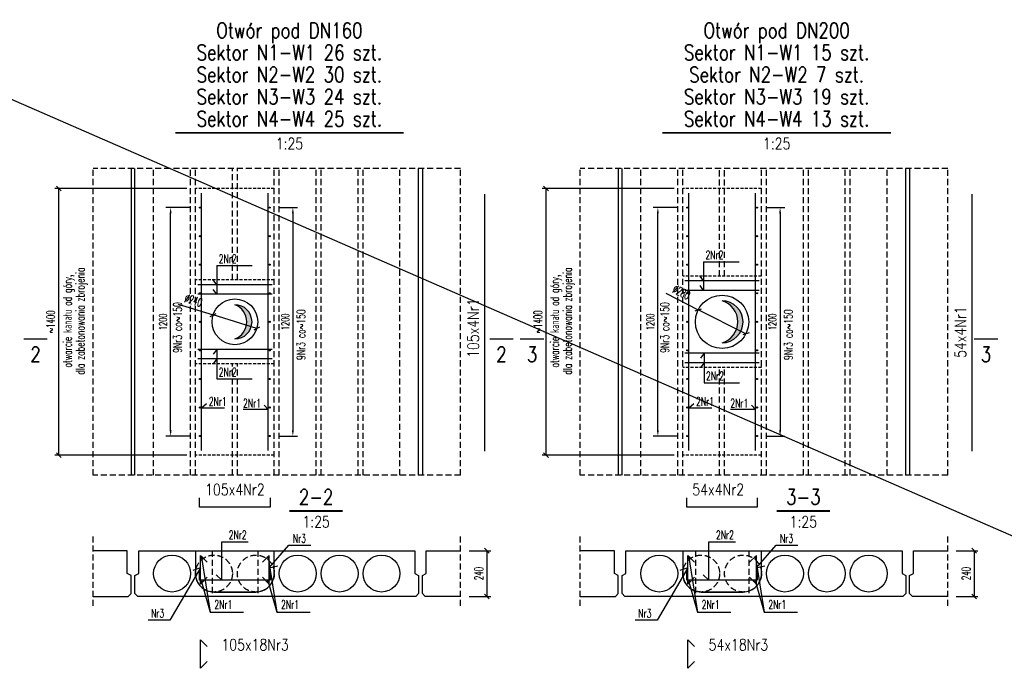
# Model space of a CAD drawing. Header units: millimetres. Extents: x 42034 to 81515, y -12159 to 10238.
# Tile 3 of 14: x 44707 to 49878, y -8017 to -4610. Entities that reach past the tile are written whole.
import ezdxf
from ezdxf.enums import TextEntityAlignment as Align

# ---------------------------------------------------------------- set-up
doc = ezdxf.new("R2010")
doc.units = ezdxf.units.MM
doc.header["$LTSCALE"] = 2.5
doc.linetypes.add('DASHED', pattern=[19.05, 12.7, -6.35])
doc.linetypes.add('DASHED2', pattern=[9.525, 6.35, -3.175])
for name, color, linetype in [('Gruba', 6, 'Continuous'), ('Niewidoczne', 181, 'DASHED'), ('Odnosnik_zbrojenie', 25, 'Continuous'), ('Opis_zbrojenie', 7, 'Continuous'), ('Otwory_projektowane', 3, 'Continuous'), ('Przekroj', 2, 'Continuous'), ('Przerywana', 5, 'DASHED'), ('Stal_przekroj', 1, 'Continuous'), ('Strzemiona', 4, 'Continuous'), ('Tekst', 31, 'Continuous'), ('Widok', 8, 'Continuous'), ('Wyburzenia', 115, 'DASHED2'), ('Wymiary', 86, 'Continuous'), ('Zbrojenie', 1, 'Continuous')]:
    doc.layers.add(name, color=color, linetype=linetype)
doc.styles.add('Romans', font='romans.shx', dxfattribs={"width": 0.6})
doc.styles.get("Standard").update_dxf_attribs({"font": 'romans.shx', "width": 0.65})
doc.styles.add('style1', font='romand.shx', dxfattribs={"width": 0.8})
doc.dimstyles.new('Skala_25', dxfattribs={"dimscale": 10, "dimtxt": 4.5, "dimasz": 2.5, "dimexe": 2, "dimexo": 4.5, "dimgap": 2, "dimtad": 1, "dimdec": 0, "dimdsep": 46, "dimtxsty": 'Romans', "dimblk": 'OBLIQUE', "dimcen": 0.09, "dimclrt": 31, "dimadec": 0, "dimazin": 0, "dimtfac": 1, "dimtdec": 0, "dimtix": 1, "dimtmove": 2, "dimatfit": 3, "dimldrblk": 'DOT', "dimfxl": 1, "dimtolj": 1, "dimtzin": 0, "dimarcsym": 0})
doc.dimstyles.new('Strzemiona_25', dxfattribs={"dimscale": 10, "dimtxt": 4, "dimasz": 3, "dimexe": 2.5, "dimexo": 5, "dimgap": 2, "dimtad": 1, "dimdec": 0, "dimrnd": 5, "dimzin": 9, "dimdsep": 46, "dimtxsty": 'Romans', "dimcen": 20, "dimclrt": 31, "dimadec": 1, "dimazin": 2, "dimtfac": 1, "dimtdec": 0, "dimtix": 1, "dimtmove": 2, "dimatfit": 2, "dimfxl": 1, "dimtolj": 1, "dimtzin": 0, "dimarcsym": 0})

# ---------------------------------------------------------------- blocks, each defined once
blk = doc.blocks.new('_Oblique')
at = {"color": 0, "linetype": 'ByBlock', "lineweight": -2}
blk.add_line((-0.5, -0.5), (0.5, 0.5), dxfattribs=at)
blk = doc.blocks.new('*D47')
at = {"layer": 'Defpoints', "color": 0, "transparency": 16777216}
for p in [(44912.5, -5496.8), (45630.3, -5496.8), (45630.3, -6896.8)]:
    blk.add_point(p, dxfattribs=at)
at = {"layer": 'Wymiary', "color": 0, "lineweight": -2, "transparency": 16777216}
for p, q in [((45585.3, -5496.8), (44892.5, -5496.8)), ((44912.5, -6896.8), (44912.5, -5496.8)), ((45585.3, -6896.8), (44892.5, -6896.8))]:
    blk.add_line(p, q, dxfattribs=at)
at = {"layer": 'Wymiary', "color": 0, "lineweight": -2, "transparency": 16777216, "xscale": 25, "yscale": 25, "zscale": 25}
for p, rotation in [((44912.5, -5496.8), 90), ((44912.5, -6896.8), 270)]:
    blk.add_blockref('_Oblique', p, dxfattribs=dict(at, rotation=rotation))
at = {"layer": 'Wymiary', "color": 31, "transparency": 16777216, "insert": (44870, -6196.8), "char_height": 45, "attachment_point": 5, "rotation": 90, "style": 'Romans'}
blk.add_mtext('\\A1;~1400', dxfattribs=at)
blk = doc.blocks.new('_Dot')
at = {"color": 0, "linetype": 'ByBlock', "lineweight": -2}
blk.add_line((-0.5, 0), (-1, 0), dxfattribs=at)
at = {"color": 0, "linetype": 'ByBlock', "const_width": 0.5}
blk.add_lwpolyline([(-0.25, 0, 1), (0.25, 0, 1)], format="xyb", close=True, dxfattribs=at)
blk = doc.blocks.new('*D48')
at = {"layer": 'Defpoints', "color": 0, "ltscale": 0.2, "transparency": 16777216}
for p in [(46023.3, -5596.8), (46023.3, -6796.8), (46141.8, -6796.8)]:
    blk.add_point(p, dxfattribs=at)
at = {"layer": 'Odnosnik_zbrojenie', "color": 0, "lineweight": -2, "ltscale": 0.2, "transparency": 16777216}
for p, q in [((46073.3, -5596.8), (46166.8, -5596.8)), ((46141.8, -5626.8), (46141.8, -6766.8)), ((46073.3, -6796.8), (46166.8, -6796.8))]:
    blk.add_line(p, q, dxfattribs=at)
at = {"layer": 'Odnosnik_zbrojenie', "color": 0, "ltscale": 0.2, "transparency": 16777216}
for points in [[(46136.8, -5626.8), (46146.8, -5626.8), (46141.8, -5596.8)], [(46136.8, -6766.8), (46146.8, -6766.8), (46141.8, -6796.8)]]:
    blk.add_solid(points, dxfattribs=at)
at = {"layer": 'Odnosnik_zbrojenie', "color": 31, "ltscale": 0.2, "transparency": 16777216, "insert": (46101.8, -6196.8), "char_height": 40, "attachment_point": 5, "rotation": 90, "style": 'Romans'}
blk.add_mtext('\\A1;1200', dxfattribs=at)
blk = doc.blocks.new('*D49')
at = {"layer": 'Defpoints', "color": 0, "ltscale": 0.2, "transparency": 16777216}
for p in [(45500, -5596.8), (45651.3, -5596.8), (45651.3, -6796.8)]:
    blk.add_point(p, dxfattribs=at)
at = {"layer": 'Odnosnik_zbrojenie', "color": 0, "lineweight": -2, "ltscale": 0.2, "transparency": 16777216}
for p, q in [((45601.3, -5596.8), (45475, -5596.8)), ((45500, -6766.8), (45500, -5626.8)), ((45601.3, -6796.8), (45475, -6796.8))]:
    blk.add_line(p, q, dxfattribs=at)
at = {"layer": 'Odnosnik_zbrojenie', "color": 0, "ltscale": 0.2, "transparency": 16777216}
for points in [[(45495, -5626.8), (45505, -5626.8), (45500, -5596.8)], [(45495, -6766.8), (45505, -6766.8), (45500, -6796.8)]]:
    blk.add_solid(points, dxfattribs=at)
at = {"layer": 'Odnosnik_zbrojenie', "color": 31, "ltscale": 0.2, "transparency": 16777216, "insert": (45460, -6196.8), "char_height": 40, "attachment_point": 5, "rotation": 90, "style": 'Romans'}
blk.add_mtext('\\A1;1200', dxfattribs=at)
blk = doc.blocks.new('*D50')
at = {"layer": 'Defpoints', "color": 0, "transparency": 16777216}
for p in [(47022.3, -7398.9), (47022.3, -7638.9), (47161, -7638.9)]:
    blk.add_point(p, dxfattribs=at)
at = {"layer": 'Wymiary', "color": 0, "lineweight": -2, "transparency": 16777216}
for p, q in [((47067.3, -7398.9), (47181, -7398.9)), ((47161, -7398.9), (47161, -7638.9)), ((47067.3, -7638.9), (47181, -7638.9))]:
    blk.add_line(p, q, dxfattribs=at)
at = {"layer": 'Wymiary', "color": 0, "lineweight": -2, "transparency": 16777216, "xscale": 25, "yscale": 25, "zscale": 25}
for p, rotation in [((47161, -7398.9), 90), ((47161, -7638.9), 270)]:
    blk.add_blockref('_Oblique', p, dxfattribs=dict(at, rotation=rotation))
at = {"layer": 'Wymiary', "color": 31, "transparency": 16777216, "insert": (47118.5, -7518.9), "char_height": 45, "attachment_point": 5, "rotation": 90, "style": 'Romans'}
blk.add_mtext('\\A1;240', dxfattribs=at)
blk = doc.blocks.new('*D51')
at = {"layer": 'Defpoints', "color": 0, "ltscale": 0.2, "transparency": 16777216}
for p in [(45722.8, -6160.8), (45951.8, -6232.7)]:
    blk.add_point(p, dxfattribs=at)
at = {"layer": 'Wymiary', "color": 0, "lineweight": -2, "ltscale": 0.2, "transparency": 16777216}
for p in [(45539.9, -6103.5), (45951.8, -6232.7)]:
    blk.add_line(p, (45722.8, -6160.8), dxfattribs=at)
at = {"layer": 'Wymiary', "color": 0, "lineweight": -2, "ltscale": 0.2, "transparency": 16777216, "xscale": 25, "yscale": 25, "zscale": 25}
for p, rotation in [((45722.8, -6160.8), 342.5749067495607), ((45951.8, -6232.7), 162.5749067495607)]:
    blk.add_blockref('_Oblique', p, dxfattribs=dict(at, rotation=rotation))
at = {"layer": 'Wymiary', "color": 31, "ltscale": 0.2, "transparency": 16777216, "insert": (45620.2, -6084.1), "char_height": 45, "attachment_point": 5, "rotation": 342.5749, "style": 'Romans'}
blk.add_mtext('\\A1;∅240', dxfattribs=at)
blk = doc.blocks.new('*D62')
at = {"layer": 'Defpoints', "color": 0, "transparency": 16777216}
for p in [(47471.2, -5496.8), (48188.9, -5496.8), (48188.9, -6896.8)]:
    blk.add_point(p, dxfattribs=at)
at = {"layer": 'Wymiary', "color": 0, "lineweight": -2, "transparency": 16777216}
for p, q in [((48143.9, -5496.8), (47451.2, -5496.8)), ((47471.2, -6896.8), (47471.2, -5496.8)), ((48143.9, -6896.8), (47451.2, -6896.8))]:
    blk.add_line(p, q, dxfattribs=at)
at = {"layer": 'Wymiary', "color": 0, "lineweight": -2, "transparency": 16777216, "xscale": 25, "yscale": 25, "zscale": 25}
for p, rotation in [((47471.2, -5496.8), 90), ((47471.2, -6896.8), 270)]:
    blk.add_blockref('_Oblique', p, dxfattribs=dict(at, rotation=rotation))
at = {"layer": 'Wymiary', "color": 31, "transparency": 16777216, "insert": (47428.7, -6196.8), "char_height": 45, "attachment_point": 5, "rotation": 90, "style": 'Romans'}
blk.add_mtext('\\A1;~1400', dxfattribs=at)
blk = doc.blocks.new('*D63')
at = {"layer": 'Defpoints', "color": 0, "ltscale": 0.2, "transparency": 16777216}
for p in [(48581.9, -5596.8), (48581.9, -6796.8), (48700.4, -6796.8)]:
    blk.add_point(p, dxfattribs=at)
at = {"layer": 'Odnosnik_zbrojenie', "color": 0, "lineweight": -2, "ltscale": 0.2, "transparency": 16777216}
for p, q in [((48631.9, -5596.8), (48725.4, -5596.8)), ((48700.4, -5626.8), (48700.4, -6766.8)), ((48631.9, -6796.8), (48725.4, -6796.8))]:
    blk.add_line(p, q, dxfattribs=at)
at = {"layer": 'Odnosnik_zbrojenie', "color": 0, "ltscale": 0.2, "transparency": 16777216}
for points in [[(48695.4, -5626.8), (48705.4, -5626.8), (48700.4, -5596.8)], [(48695.4, -6766.8), (48705.4, -6766.8), (48700.4, -6796.8)]]:
    blk.add_solid(points, dxfattribs=at)
at = {"layer": 'Odnosnik_zbrojenie', "color": 31, "ltscale": 0.2, "transparency": 16777216, "insert": (48660.4, -6196.8), "char_height": 40, "attachment_point": 5, "rotation": 90, "style": 'Romans'}
blk.add_mtext('\\A1;1200', dxfattribs=at)
blk = doc.blocks.new('*D59')
at = {"layer": 'Defpoints', "color": 0, "ltscale": 0.2, "transparency": 16777216}
for p in [(48058.6, -5596.8), (48209.9, -5596.8), (48209.9, -6796.8)]:
    blk.add_point(p, dxfattribs=at)
at = {"layer": 'Odnosnik_zbrojenie', "color": 0, "lineweight": -2, "ltscale": 0.2, "transparency": 16777216}
for p, q in [((48159.9, -5596.8), (48033.6, -5596.8)), ((48058.6, -6766.8), (48058.6, -5626.8)), ((48159.9, -6796.8), (48033.6, -6796.8))]:
    blk.add_line(p, q, dxfattribs=at)
at = {"layer": 'Odnosnik_zbrojenie', "color": 0, "ltscale": 0.2, "transparency": 16777216}
for points in [[(48053.6, -5626.8), (48063.6, -5626.8), (48058.6, -5596.8)], [(48053.6, -6766.8), (48063.6, -6766.8), (48058.6, -6796.8)]]:
    blk.add_solid(points, dxfattribs=at)
at = {"layer": 'Odnosnik_zbrojenie', "color": 31, "ltscale": 0.2, "transparency": 16777216, "insert": (48018.6, -6196.8), "char_height": 40, "attachment_point": 5, "rotation": 90, "style": 'Romans'}
blk.add_mtext('\\A1;1200', dxfattribs=at)
blk = doc.blocks.new('*D60')
at = {"layer": 'Defpoints', "color": 0, "transparency": 16777216}
for p in [(49580.9, -7398.9), (49580.9, -7638.9), (49719.6, -7638.9)]:
    blk.add_point(p, dxfattribs=at)
at = {"layer": 'Wymiary', "color": 0, "lineweight": -2, "transparency": 16777216}
for p, q in [((49625.9, -7398.9), (49739.6, -7398.9)), ((49719.6, -7398.9), (49719.6, -7638.9)), ((49625.9, -7638.9), (49739.6, -7638.9))]:
    blk.add_line(p, q, dxfattribs=at)
at = {"layer": 'Wymiary', "color": 0, "lineweight": -2, "transparency": 16777216, "xscale": 25, "yscale": 25, "zscale": 25}
for p, rotation in [((49719.6, -7398.9), 90), ((49719.6, -7638.9), 270)]:
    blk.add_blockref('_Oblique', p, dxfattribs=dict(at, rotation=rotation))
at = {"layer": 'Wymiary', "color": 31, "transparency": 16777216, "insert": (49677.1, -7518.9), "char_height": 45, "attachment_point": 5, "rotation": 90, "style": 'Romans'}
blk.add_mtext('\\A1;240', dxfattribs=at)
blk = doc.blocks.new('*D61')
at = {"layer": 'Defpoints', "color": 0, "ltscale": 0.2, "transparency": 16777216}
for p in [(48271, -6133.5), (48520.8, -6260.1)]:
    blk.add_point(p, dxfattribs=at)
at = {"layer": 'Wymiary', "color": 0, "lineweight": -2, "ltscale": 0.2, "transparency": 16777216}
for p in [(48100.1, -6046.9), (48520.8, -6260.1)]:
    blk.add_line(p, (48271, -6133.5), dxfattribs=at)
at = {"layer": 'Wymiary', "color": 0, "lineweight": -2, "ltscale": 0.2, "transparency": 16777216, "xscale": 25, "yscale": 25, "zscale": 25}
for p, rotation in [((48271, -6133.5), 333.1266755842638), ((48520.8, -6260.1), 153.1266755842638)]:
    blk.add_blockref('_Oblique', p, dxfattribs=dict(at, rotation=rotation))
at = {"layer": 'Wymiary', "color": 31, "ltscale": 0.2, "transparency": 16777216, "insert": (48182.5, -6041), "char_height": 45, "attachment_point": 5, "rotation": 333.1267, "style": 'Romans'}
blk.add_mtext('\\A1;∅280', dxfattribs=at)

msp = doc.modelspace()

# ---------------------------------------------------------------- hatches: boundary and pattern name
at = {"layer": 'Otwory_projektowane', "lineweight": 25}
h = msp.add_hatch(color=256, dxfattribs=at)
h.dxf.hatch_style = 1
h.paths.add_polyline_path([(48395.9, -6306.8, 1), (48395.9, -6086.8, -0.750275)])
h = msp.add_hatch(color=256, dxfattribs=at)
h.dxf.hatch_style = 1
h.paths.add_polyline_path([(45837.3, -6106.8, -0.694938), (45837.3, -6286.8, 1)])
at = {"layer": 'Strzemiona', "ltscale": 0.2}
h = msp.add_hatch(color=256, dxfattribs=at)
h.dxf.hatch_style = 1
h.paths.add_polyline_path([(45657.3, -5596.8, 1), (45651.3, -5596.8, 1)])
h = msp.add_hatch(color=256, dxfattribs=at)
h.dxf.hatch_style = 1
h.paths.add_polyline_path([(46023.3, -5596.8, 1), (46017.3, -5596.8, 1)])
h = msp.add_hatch(color=256, dxfattribs=at)
h.dxf.hatch_style = 1
h.paths.add_polyline_path([(48215.9, -5596.8, 1), (48209.9, -5596.8, 1)])
h = msp.add_hatch(color=256, dxfattribs=at)
h.dxf.hatch_style = 1
h.paths.add_polyline_path([(48581.9, -5596.8, 1), (48575.9, -5596.8, 1)])
h = msp.add_hatch(color=256, dxfattribs=at)
h.dxf.hatch_style = 1
h.paths.add_polyline_path([(45657.3, -5746.8, 1), (45651.3, -5746.8, 1)])
h = msp.add_hatch(color=256, dxfattribs=at)
h.dxf.hatch_style = 1
h.paths.add_polyline_path([(46023.3, -5746.8, 1), (46017.3, -5746.8, 1)])
h = msp.add_hatch(color=256, dxfattribs=at)
h.dxf.hatch_style = 1
h.paths.add_polyline_path([(48215.9, -5746.8, 1), (48209.9, -5746.8, 1)])
h = msp.add_hatch(color=256, dxfattribs=at)
h.dxf.hatch_style = 1
h.paths.add_polyline_path([(48581.9, -5746.8, 1), (48575.9, -5746.8, 1)])
h = msp.add_hatch(color=256, dxfattribs=at)
h.dxf.hatch_style = 1
h.paths.add_polyline_path([(45657.3, -5896.8, 1), (45651.3, -5896.8, 1)])
h = msp.add_hatch(color=256, dxfattribs=at)
h.dxf.hatch_style = 1
h.paths.add_polyline_path([(46023.3, -5896.8, 1), (46017.3, -5896.8, 1)])
h = msp.add_hatch(color=256, dxfattribs=at)
h.dxf.hatch_style = 1
h.paths.add_polyline_path([(48215.9, -5896.8, 1), (48209.9, -5896.8, 1)])
h = msp.add_hatch(color=256, dxfattribs=at)
h.dxf.hatch_style = 1
h.paths.add_polyline_path([(48581.9, -5896.8, 1), (48575.9, -5896.8, 1)])
h = msp.add_hatch(color=256, dxfattribs=at)
h.dxf.hatch_style = 1
h.paths.add_polyline_path([(45657.3, -6046.8, 1), (45651.3, -6046.8, 1)])
h = msp.add_hatch(color=256, dxfattribs=at)
h.dxf.hatch_style = 1
h.paths.add_polyline_path([(46023.3, -6046.8, 1), (46017.3, -6046.8, 1)])
h = msp.add_hatch(color=256, dxfattribs=at)
h.dxf.hatch_style = 1
h.paths.add_polyline_path([(48215.9, -6046.8, 1), (48209.9, -6046.8, 1)])
h = msp.add_hatch(color=256, dxfattribs=at)
h.dxf.hatch_style = 1
h.paths.add_polyline_path([(48581.9, -6046.8, 1), (48575.9, -6046.8, 1)])
h = msp.add_hatch(color=256, dxfattribs=at)
h.dxf.hatch_style = 1
h.paths.add_polyline_path([(45657.3, -6196.8, 1), (45651.3, -6196.8, 1)])
h = msp.add_hatch(color=256, dxfattribs=at)
h.dxf.hatch_style = 1
h.paths.add_polyline_path([(46023.3, -6196.8, 1), (46017.3, -6196.8, 1)])
h = msp.add_hatch(color=256, dxfattribs=at)
h.dxf.hatch_style = 1
h.paths.add_polyline_path([(48215.9, -6196.8, 1), (48209.9, -6196.8, 1)])
h = msp.add_hatch(color=256, dxfattribs=at)
h.dxf.hatch_style = 1
h.paths.add_polyline_path([(48581.9, -6196.8, 1), (48575.9, -6196.8, 1)])
h = msp.add_hatch(color=256, dxfattribs=at)
h.dxf.hatch_style = 1
h.paths.add_polyline_path([(45657.3, -6346.8, 1), (45651.3, -6346.8, 1)])
h = msp.add_hatch(color=256, dxfattribs=at)
h.dxf.hatch_style = 1
h.paths.add_polyline_path([(46023.3, -6346.8, 1), (46017.3, -6346.8, 1)])
h = msp.add_hatch(color=256, dxfattribs=at)
h.dxf.hatch_style = 1
h.paths.add_polyline_path([(48215.9, -6346.8, 1), (48209.9, -6346.8, 1)])
h = msp.add_hatch(color=256, dxfattribs=at)
h.dxf.hatch_style = 1
h.paths.add_polyline_path([(48581.9, -6346.8, 1), (48575.9, -6346.8, 1)])
h = msp.add_hatch(color=256, dxfattribs=at)
h.dxf.hatch_style = 1
h.paths.add_polyline_path([(45657.3, -6496.8, 1), (45651.3, -6496.8, 1)])
h = msp.add_hatch(color=256, dxfattribs=at)
h.dxf.hatch_style = 1
h.paths.add_polyline_path([(46023.3, -6496.8, 1), (46017.3, -6496.8, 1)])
h = msp.add_hatch(color=256, dxfattribs=at)
h.dxf.hatch_style = 1
h.paths.add_polyline_path([(48215.9, -6496.8, 1), (48209.9, -6496.8, 1)])
h = msp.add_hatch(color=256, dxfattribs=at)
h.dxf.hatch_style = 1
h.paths.add_polyline_path([(48581.9, -6496.8, 1), (48575.9, -6496.8, 1)])
h = msp.add_hatch(color=256, dxfattribs=at)
h.dxf.hatch_style = 1
h.paths.add_polyline_path([(45657.3, -6646.8, 1), (45651.3, -6646.8, 1)])
h = msp.add_hatch(color=256, dxfattribs=at)
h.dxf.hatch_style = 1
h.paths.add_polyline_path([(46023.3, -6646.8, 1), (46017.3, -6646.8, 1)])
h = msp.add_hatch(color=256, dxfattribs=at)
h.dxf.hatch_style = 1
h.paths.add_polyline_path([(48215.9, -6646.8, 1), (48209.9, -6646.8, 1)])
h = msp.add_hatch(color=256, dxfattribs=at)
h.dxf.hatch_style = 1
h.paths.add_polyline_path([(48581.9, -6646.8, 1), (48575.9, -6646.8, 1)])
h = msp.add_hatch(color=256, dxfattribs=at)
h.dxf.hatch_style = 1
h.paths.add_polyline_path([(45657.3, -6796.8, 1), (45651.3, -6796.8, 1)])
h = msp.add_hatch(color=256, dxfattribs=at)
h.dxf.hatch_style = 1
h.paths.add_polyline_path([(46023.3, -6796.8, 1), (46017.3, -6796.8, 1)])
h = msp.add_hatch(color=256, dxfattribs=at)
h.dxf.hatch_style = 1
h.paths.add_polyline_path([(48215.9, -6796.8, 1), (48209.9, -6796.8, 1)])
h = msp.add_hatch(color=256, dxfattribs=at)
h.dxf.hatch_style = 1
h.paths.add_polyline_path([(48581.9, -6796.8, 1), (48575.9, -6796.8, 1)])
at = {"layer": 'Zbrojenie'}
h = msp.add_hatch(color=256, dxfattribs=at)
h.dxf.hatch_style = 1
h.paths.add_polyline_path([(45667.3, -7434.9, 1), (45657.3, -7434.9, 1)])
h = msp.add_hatch(color=256, dxfattribs=at)
h.dxf.hatch_style = 1
h.paths.add_polyline_path([(46007.3, -7434.9, -1), (46017.3, -7434.9, -1)])
h = msp.add_hatch(color=256, dxfattribs=at)
h.dxf.hatch_style = 1
h.paths.add_polyline_path([(48225.9, -7434.9, 1), (48215.9, -7434.9, 1)])
h = msp.add_hatch(color=256, dxfattribs=at)
h.dxf.hatch_style = 1
h.paths.add_polyline_path([(48565.9, -7434.9, -1), (48575.9, -7434.9, -1)])
h = msp.add_hatch(color=256, dxfattribs=at)
h.dxf.hatch_style = 1
h.paths.add_polyline_path([(45667.3, -7562.9, 1), (45657.3, -7562.9, 1)])
h = msp.add_hatch(color=256, dxfattribs=at)
h.dxf.hatch_style = 1
h.paths.add_polyline_path([(46007.3, -7562.9, -1), (46017.3, -7562.9, -1)])
h = msp.add_hatch(color=256, dxfattribs=at)
h.dxf.hatch_style = 1
h.paths.add_polyline_path([(48225.9, -7562.9, 1), (48215.9, -7562.9, 1)])
h = msp.add_hatch(color=256, dxfattribs=at)
h.dxf.hatch_style = 1
h.paths.add_polyline_path([(48565.9, -7562.9, -1), (48575.9, -7562.9, -1)])

# ---------------------------------------------------------------- linework, layer by layer
at = {"layer": 'Gruba'}
for points, const_width in [([(45523.8, -5204.1), (46723.8, -5204.1)], 10), ([(48082.4, -5204.1), (49282.4, -5204.1)], 10), ([(44728.2, -6287.4), (44853.2, -6287.4)], 7.5), ([(47174.7, -6287.4), (47299.7, -6287.4)], 7.5), ([(47335.4, -6287.4), (47460.4, -6287.4)], 7.5), ([(49719.2, -6287.4), (49844.2, -6287.4)], 7.5), ([(46124, -7190.2), (46404, -7190.2)], 10), ([(48682.6, -7190.2), (48962.6, -7190.2)], 10)]:
    msp.add_lwpolyline(points, dxfattribs=dict(at, const_width=const_width))
at = {"layer": 'Niewidoczne'}
for p, q in [((45410.3, -7002.3), (45410.3, -5391.2)), ((45604.3, -7002.3), (45604.3, -5391.2)), ((45630.3, -7002.3), (45630.3, -5391.2)), ((45824.3, -5976.8), (45824.3, -5391.2)), ((45850.3, -5976.8), (45850.3, -5391.2)), ((46044.3, -7002.3), (46044.3, -5391.2)), ((46070.3, -7002.3), (46070.3, -5391.2)), ((46264.3, -7002.3), (46264.3, -5391.2)), ((46290.3, -7002.3), (46290.3, -5391.2)), ((46484.3, -7002.3), (46484.3, -5391.2)), ((46510.3, -7002.3), (46510.3, -5391.2)), ((46704.3, -7002.3), (46704.3, -5391.2)), ((47968.9, -7002.3), (47968.9, -5391.2)), ((48162.9, -7002.3), (48162.9, -5391.2)), ((48188.9, -7002.3), (48188.9, -5391.2)), ((48382.9, -5956.8), (48382.9, -5391.2)), ((48408.9, -5956.8), (48408.9, -5391.2)), ((48602.9, -7002.3), (48602.9, -5391.2)), ((48628.9, -7002.3), (48628.9, -5391.2)), ((48822.9, -7002.3), (48822.9, -5391.2)), ((48848.9, -7002.3), (48848.9, -5391.2)), ((49042.9, -7002.3), (49042.9, -5391.2)), ((49068.9, -7002.3), (49068.9, -5391.2)), ((49262.9, -7002.3), (49262.9, -5391.2)), ((45824.3, -7002.3), (45824.3, -6416.8)), ((45850.3, -7002.3), (45850.3, -6416.8)), ((48382.9, -7002.3), (48382.9, -6436.8)), ((48408.9, -7002.3), (48408.9, -6436.8)), ((45717.3, -7398.9), (45717.3, -7638.9)), ((45957.3, -7398.9), (45957.3, -7638.9)), ((48255.9, -7398.9), (48255.9, -7638.9)), ((48535.9, -7398.9), (48535.9, -7638.9))]:
    msp.add_line(p, q, dxfattribs=at)
for centre in [(45727.3, -7518.9), (45947.3, -7518.9), (48285.9, -7518.9), (48505.9, -7518.9)]:
    msp.add_circle(centre, 97, dxfattribs=at)
at = {"layer": 'Odnosnik_zbrojenie', "ltscale": 0.2}
for p, q in [((48299, -5881.2), (48484.7, -5881.2)), ((48299, -5881.2), (48299, -6031.8)), ((45742.7, -5901.2), (45928.4, -5901.2)), ((45742.7, -5901.2), (45742.7, -6051.8)), ((45742.7, -6001.8), (45723.8, -5976.7)), ((48299, -5981.8), (48280.1, -5956.7)), ((45742.7, -6051.8), (45723.8, -6026.7)), ((48299, -6031.8), (48280.1, -6006.7)), ((45742.7, -6341.8), (45723.8, -6366.9)), ((45742.7, -6341.8), (45742.7, -6496.4)), ((45742.7, -6391.8), (45723.8, -6416.9)), ((48301.3, -6361.8), (48282.4, -6386.9)), ((48301.3, -6361.8), (48301.3, -6516.4)), ((48301.3, -6411.8), (48282.4, -6436.9)), ((45742.7, -6496.4), (45928.4, -6496.4)), ((48301.3, -6516.4), (48487, -6516.4)), ((45662.3, -6648), (45689.1, -6626.4)), ((45662.3, -6648), (45783.6, -6648)), ((46012.3, -6658.1), (45880.8, -6658.1)), ((46012.3, -6658.1), (45991.2, -6634.3)), ((48220.9, -6648), (48247.7, -6626.4)), ((48220.9, -6648), (48342.3, -6648)), ((48570.9, -6658.1), (48439.4, -6658.1)), ((48570.9, -6658.1), (48549.8, -6634.3))]:
    msp.add_line(p, q, dxfattribs=at)
at = {"layer": 'Odnosnik_zbrojenie'}
for p, q in [((45768, -7553.8), (45768, -7351.5)), ((45768, -7351.5), (45907.3, -7351.5)), ((46017.3, -7488.1), (46120.8, -7369.9)), ((46120.8, -7369.9), (46235.4, -7369.9)), ((48326.7, -7553.8), (48326.7, -7351.5)), ((48326.7, -7351.5), (48465.9, -7351.5)), ((48575.9, -7488.1), (48679.5, -7369.9)), ((48679.5, -7369.9), (48794, -7369.9)), ((45662.3, -7434.9), (45708.2, -7721.4)), ((46012.3, -7434.9), (46058.2, -7721.4)), ((48220.9, -7434.9), (48266.9, -7721.4)), ((48570.9, -7434.9), (48616.9, -7721.4)), ((45657.3, -7488.1), (45495.9, -7763.2)), ((45657.3, -7488.1), (45616, -7503.1)), ((46017.3, -7488.1), (46062.6, -7478.1)), ((48215.9, -7488.1), (48054.5, -7763.2)), ((48215.9, -7488.1), (48174.6, -7503.1)), ((48575.9, -7488.1), (48621.2, -7478.1)), ((45768, -7553.8), (45738.3, -7524.9)), ((48326.7, -7553.8), (48296.9, -7524.9)), ((45662.3, -7562.9), (45708.2, -7721.4)), ((46012.3, -7562.9), (46058.2, -7721.4)), ((48220.9, -7562.9), (48266.9, -7721.4)), ((48570.9, -7562.9), (48616.9, -7721.4)), ((45708.2, -7721.4), (45882.5, -7721.4)), ((46058.2, -7721.4), (46232.5, -7721.4)), ((48266.9, -7721.4), (48441.1, -7721.4)), ((48616.9, -7721.4), (48791.1, -7721.4)), ((45495.9, -7763.2), (45381.3, -7763.2)), ((48054.5, -7763.2), (47940, -7763.2))]:
    msp.add_line(p, q, dxfattribs=at)
at = {"layer": 'Otwory_projektowane', "lineweight": 25}
for centre, radius in [((45837.3, -6196.8), 120), ((48395.9, -6196.8), 140)]:
    msp.add_circle(centre, radius, dxfattribs=at)
for centre, radius, start, end in [((48395.9, -6196.8), 110, 270, 90), ((48363.9, -6196.8), 114.6, 286.24, 73.76), ((45837.3, -6196.8), 90, 270, 90), ((45803.8, -6196.8), 96, 290.4062, 69.5938)]:
    msp.add_arc(centre, radius, start, end, dxfattribs=at)
at = {"layer": 'Przekroj'}
for points in [[(45272.3, -7398.9), (45092.3, -7398.9)], [(45092.3, -7638.9), (45277.3, -7638.9), (45292.3, -7623.9), (45292.3, -7528.9), (45272.3, -7518.9), (45272.3, -7398.9)], [(45332.3, -7398.9), (46782.3, -7398.9), (46782.3, -7518.9), (46802.3, -7528.9), (46802.3, -7623.9), (46787.3, -7638.9), (45327.3, -7638.9), (45312.3, -7623.9), (45312.3, -7528.9), (45332.3, -7518.9), (45332.3, -7398.9)], [(47022.3, -7638.9), (46837.3, -7638.9), (46822.3, -7623.9), (46822.3, -7528.9), (46842.3, -7518.9), (46842.3, -7398.9)], [(46842.3, -7398.9), (47022.3, -7398.9)], [(47830.9, -7398.9), (47650.9, -7398.9)], [(47650.9, -7638.9), (47835.9, -7638.9), (47850.9, -7623.9), (47850.9, -7528.9), (47830.9, -7518.9), (47830.9, -7398.9)], [(47890.9, -7398.9), (49340.9, -7398.9), (49340.9, -7518.9), (49360.9, -7528.9), (49360.9, -7623.9), (49345.9, -7638.9), (47885.9, -7638.9), (47870.9, -7623.9), (47870.9, -7528.9), (47890.9, -7518.9), (47890.9, -7398.9)], [(49580.9, -7638.9), (49395.9, -7638.9), (49380.9, -7623.9), (49380.9, -7528.9), (49400.9, -7518.9), (49400.9, -7398.9)], [(49400.9, -7398.9), (49580.9, -7398.9)]]:
    msp.add_lwpolyline(points, dxfattribs=at)
at = {"layer": 'Przekroj', "ltscale": 0.2}
for points in [[(45630.3, -7398.9), (45630.3, -7518.9, 0.414214), (45727.3, -7615.9), (45947.3, -7615.9, 0.414214), (46044.3, -7518.9), (46044.3, -7398.9)], [(48188.9, -7398.9), (48188.9, -7518.9, 0.414214), (48285.9, -7615.9), (48505.9, -7615.9, 0.414214), (48602.9, -7518.9), (48602.9, -7398.9)]]:
    msp.add_lwpolyline(points, format="xyb", dxfattribs=at)
at = {"layer": 'Przekroj'}
for centre in [(45507.3, -7518.9), (46167.3, -7518.9), (46387.3, -7518.9), (46607.3, -7518.9), (48065.9, -7518.9), (48725.9, -7518.9), (48945.9, -7518.9), (49165.9, -7518.9)]:
    msp.add_circle(centre, 97, dxfattribs=at)
at = {"layer": 'Przerywana'}
for p, q in [((45092.3, -7002.3), (45092.3, -5391.2)), ((47022.3, -5391.2), (45092.3, -5391.2)), ((47022.3, -7002.3), (47022.3, -5391.2)), ((47650.9, -7002.3), (47650.9, -5391.2)), ((49580.9, -5391.2), (47650.9, -5391.2)), ((49580.9, -7002.3), (49580.9, -5391.2)), ((47022.3, -7002.3), (45092.3, -7002.3)), ((49580.9, -7002.3), (47650.9, -7002.3)), ((45092.3, -7688.9), (45092.3, -7308.9)), ((47022.3, -7688.9), (47022.3, -7308.9)), ((47650.9, -7688.9), (47650.9, -7308.9)), ((49580.9, -7688.9), (49580.9, -7308.9))]:
    msp.add_line(p, q, dxfattribs=at)
at = {"layer": 'Stal_przekroj', "ltscale": 0.2}
msp.add_line((44467.7, -4942.8), (51502.1, -8012), dxfattribs=at)
at = {"layer": 'Strzemiona'}
for points in [[(45692.6, -7538.5), (45657.3, -7573.9), (45657.3, -7423.9), (45692.6, -7459.2)], [(45981.9, -7538.5), (46017.3, -7573.9), (46017.3, -7423.9), (45981.9, -7459.2)], [(48251.3, -7538.5), (48215.9, -7573.9), (48215.9, -7423.9), (48251.3, -7459.2)], [(48540.6, -7538.5), (48575.9, -7573.9), (48575.9, -7423.9), (48540.6, -7459.2)]]:
    msp.add_lwpolyline(points, dxfattribs=at)
at = {"layer": 'Strzemiona', "ltscale": 0.2}
for centre in [(45654.3, -5596.8), (46020.3, -5596.8), (48212.9, -5596.8), (48578.9, -5596.8), (45654.3, -5746.8), (46020.3, -5746.8), (48212.9, -5746.8), (48578.9, -5746.8), (45654.3, -5896.8), (46020.3, -5896.8), (48212.9, -5896.8), (48578.9, -5896.8), (45654.3, -6046.8), (46020.3, -6046.8), (48212.9, -6046.8), (48578.9, -6046.8), (45654.3, -6196.8), (46020.3, -6196.8), (48212.9, -6196.8), (48578.9, -6196.8), (45654.3, -6346.8), (46020.3, -6346.8), (48212.9, -6346.8), (48578.9, -6346.8), (45654.3, -6496.8), (46020.3, -6496.8), (48212.9, -6496.8), (48578.9, -6496.8), (45654.3, -6646.8), (46020.3, -6646.8), (48212.9, -6646.8), (48578.9, -6646.8), (45654.3, -6796.8), (46020.3, -6796.8), (48212.9, -6796.8), (48578.9, -6796.8)]:
    msp.add_circle(centre, 3, dxfattribs=at)
at = {"layer": 'Widok'}
for p, q in [((45292.3, -5391.2), (45292.3, -7002.3)), ((45312.3, -7002.3), (45312.3, -5391.2)), ((46802.3, -7002.3), (46802.3, -5391.2)), ((46822.3, -5391.2), (46822.3, -7002.3)), ((47850.9, -5391.2), (47850.9, -7002.3)), ((47870.9, -7002.3), (47870.9, -5391.2)), ((49360.9, -7002.3), (49360.9, -5391.2)), ((49380.9, -5391.2), (49380.9, -7002.3))]:
    msp.add_line(p, q, dxfattribs=at)
at = {"layer": 'Wyburzenia'}
for p, q in [((46044.3, -5496.8), (45630.3, -5496.8)), ((48602.9, -5496.8), (48188.9, -5496.8)), ((46044.3, -5976.8), (45630.3, -5976.8)), ((48602.9, -5956.8), (48188.9, -5956.8)), ((46044.3, -6416.8), (45630.3, -6416.8)), ((48602.9, -6436.8), (48188.9, -6436.8)), ((46044.3, -6896.8), (45630.3, -6896.8)), ((48602.9, -6896.8), (48188.9, -6896.8))]:
    msp.add_line(p, q, dxfattribs=at)
at = {"layer": 'Wymiary', "ltscale": 0.2}
for p, q in [((45947.3, -7615.9), (45727.3, -7615.9)), ((48505.9, -7615.9), (48285.9, -7615.9))]:
    msp.add_line(p, q, dxfattribs=at)
at = {"layer": 'Zbrojenie'}
for points in [[(45662.3, -6871.8), (45662.3, -5521.8)], [(46012.3, -6871.8), (46012.3, -5521.8)], [(47150.2, -6876.8), (47150.2, -5526.8)], [(48220.9, -6871.8), (48220.9, -5521.8)], [(48570.9, -6871.8), (48570.9, -5521.8)], [(49708.9, -6876.8), (49708.9, -5526.8)], [(48590.9, -5981.8), (48200.9, -5981.8)], [(46032.3, -6001.8), (45642.3, -6001.8)], [(48590.9, -6031.8), (48200.9, -6031.8)], [(46032.3, -6051.8), (45642.3, -6051.8)], [(46032.3, -6341.8), (45642.3, -6341.8)], [(46032.3, -6391.8), (45642.3, -6391.8)], [(48590.9, -6361.8), (48200.9, -6361.8)], [(48590.9, -6411.8), (48200.9, -6411.8)]]:
    msp.add_lwpolyline(points, dxfattribs=at)
at = {"layer": 'Zbrojenie', "ltscale": 0.2}
for points in [[(46022.3, -7120.9), (46022.3, -7170.9), (45652.3, -7170.9), (45652.3, -7120.9)], [(48580.9, -7120.9), (48580.9, -7170.9), (48210.9, -7170.9), (48210.9, -7120.9)], [(46022.3, -7503.8), (46022.3, -7553.8), (45652.3, -7553.8), (45652.3, -7503.8)], [(48580.9, -7503.8), (48580.9, -7553.8), (48210.9, -7553.8), (48210.9, -7503.8)], [(45692.6, -7981.2), (45657.3, -8016.6), (45657.3, -7866.6), (45692.6, -7901.9)], [(48251.3, -7981.2), (48215.9, -8016.6), (48215.9, -7866.6), (48251.3, -7901.9)]]:
    msp.add_lwpolyline(points, dxfattribs=at)
at = {"layer": 'Zbrojenie'}
for centre in [(45662.3, -7434.9), (46012.3, -7434.9), (48220.9, -7434.9), (48570.9, -7434.9), (45662.3, -7562.9), (46012.3, -7562.9), (48220.9, -7562.9), (48570.9, -7562.9)]:
    msp.add_circle(centre, 5, dxfattribs=at)

# ---------------------------------------------------------------- texts
at = {"layer": 'Gruba', "style": 'style1', "width": 0.8}
for s, p in [('Otwór pod DN160', (46123.8, -4730.2)), ('Otwór pod DN200', (48682.4, -4730.2)), ('Sektor N1-W1 26 szt.', (46123.8, -4846.2)), ('Sektor N1-W1 15 szt.', (48682.4, -4846.2)), ('Sektor N2-W2 30 szt.', (46123.8, -4962.2)), ('Sektor N2-W2 7 szt.', (48682.4, -4962.2)), ('Sektor N3-W3 24 szt.', (46123.8, -5078.2)), ('Sektor N3-W3 19 szt.', (48682.4, -5078.2)), ('Sektor N4-W4 25 szt.', (46123.8, -5194.5)), ('Sektor N4-W4 13 szt.', (48682.4, -5194.5)), ('2-2', (46264, -7180.5)), ('3-3', (48822.6, -7180.5))]:
    msp.add_text(s, height=80, dxfattribs=at).set_placement(p, align=Align.BOTTOM_CENTER)
for s, height, p in [('1:25', 60, (46123.8, -5230.8)), ('1:25', 60, (48682.4, -5230.8)), ('2', 80, (44790.7, -6327.4)), ('2', 80, (47237.2, -6327.4)), ('3', 80, (47397.9, -6327.4)), ('3', 80, (49781.7, -6327.4)), ('1:25', 60, (46264, -7216.8)), ('1:25', 60, (48822.6, -7216.8))]:
    msp.add_text(s, height=height, dxfattribs=at).set_placement(p, align=Align.TOP_CENTER)
at = {"layer": 'Odnosnik_zbrojenie', "ltscale": 0.2, "width": 0.65}
for s, p in [('2Nr2', (45752.6, -5888.4)), ('2Nr2', (48308.9, -5868.4)), ('2Nr2', (45752.6, -6483.6)), ('2Nr2', (48311.3, -6503.6)), ('2Nr1', (45700.4, -6638)), ('2Nr1', (45880.4, -6646.4)), ('2Nr1', (48259.1, -6638)), ('2Nr1', (48439, -6646.4))]:
    msp.add_text(s, height=45, dxfattribs=at).set_placement(p)
for p in [(45558.9, -6359.5), (48117.5, -6359.5), (46207.3, -6397.1), (48766, -6397.1)]:
    msp.add_text('9Nr3 co~150', height=45, rotation=90, dxfattribs=at).set_placement(p)
at = {"layer": 'Odnosnik_zbrojenie', "width": 0.65}
for s, p in [('2Nr2', (45805, -7338.5)), ('Nr3', (46141.5, -7357)), ('2Nr2', (48363.7, -7338.5)), ('Nr3', (48700.2, -7357)), ('2Nr1', (45729.8, -7703.8)), ('2Nr1', (46079.8, -7703.8)), ('2Nr1', (48288.5, -7703.8)), ('2Nr1', (48638.5, -7703.8)), ('Nr3', (45397.2, -7750.3)), ('Nr3', (47955.9, -7750.3))]:
    msp.add_text(s, height=45, dxfattribs=at).set_placement(p)
at = {"layer": 'Opis_zbrojenie', "ltscale": 0.2, "style": 'style1', "width": 0.8}
for s, p in [('105x4Nr1', (47118.7, -6386.4)), ('54x4Nr1', (49677.3, -6386.4))]:
    msp.add_text(s, height=60, rotation=90, dxfattribs=at).set_placement(p)
for s, p in [('105x4Nr2', (45681.1, -7107.8)), ('54x4Nr2', (48239.7, -7107.8)), ('105x18Nr3', (45766.8, -7922.8)), ('54x18Nr3', (48325.5, -7922.8))]:
    msp.add_text(s, height=60, dxfattribs=at).set_placement(p)
at = {"layer": 'Tekst', "width": 0.65}
for s, p in [('dla zabetonowania zbrojenia', (45047.6, -6193)), ('dla zabetonowania zbrojenia', (47606.2, -6193)), ('otwarcie kanału od góry,', (44980.5, -6193)), ('otwarcie kanału od góry,', (47539.1, -6193))]:
    msp.add_text(s, height=45, rotation=90, dxfattribs=at).set_placement(p, align=Align.CENTER)

# ---------------------------------------------------------------- dimensions: what is measured, and where the dimension line sits
at = {"layer": 'Odnosnik_zbrojenie', "ltscale": 0.2}
for base, p1, p2, picture, middle in [((45500, -5596.8), (45651.3, -6796.8), (45651.3, -5596.8), '*D49', (45460, -6196.8)), ((46141.8, -6796.8), (46023.3, -5596.8), (46023.3, -6796.8), '*D48', (46101.8, -6196.8)), ((48058.6, -5596.8), (48209.9, -6796.8), (48209.9, -5596.8), '*D59', (48018.6, -6196.8)), ((48700.4, -6796.8), (48581.9, -5596.8), (48581.9, -6796.8), '*D63', (48660.4, -6196.8))]:
    dim = msp.add_linear_dim(base=base, p1=p1, p2=p2, angle=90, dimstyle='Strzemiona_25', dxfattribs=at)
    dim.commit()
    dim.dimension.update_dxf_attribs({"geometry": picture, "text_midpoint": middle})
at = {"layer": 'Wymiary'}
for base, p1, p2, picture, middle in [((44912.5, -5496.8), (45630.3, -6896.8), (45630.3, -5496.8), '*D47', (44870, -6196.8)), ((47471.2, -5496.8), (48188.9, -6896.8), (48188.9, -5496.8), '*D62', (47428.7, -6196.8))]:
    dim = msp.add_linear_dim(base=base, p1=p1, p2=p2, angle=270, text='~<>', dimstyle='Skala_25', dxfattribs=at)
    dim.commit()
    dim.dimension.update_dxf_attribs({"geometry": picture, "text_midpoint": middle})
at = {"layer": 'Wymiary', "ltscale": 0.2}
for p1, p2, picture, middle in [((48520.8, -6260.1), (48271, -6133.5), '*D61', (48182.5, -6041)), ((45951.8, -6232.7), (45722.8, -6160.8), '*D51', (45620.2, -6084.1))]:
    dim = msp.add_diameter_dim_2p(p1=p1, p2=p2, dimstyle='Skala_25', override={"dimfxl": 0}, dxfattribs=at)
    dim.commit()
    dim.dimension.update_dxf_attribs({"geometry": picture, "text_midpoint": middle})
at = {"layer": 'Wymiary'}
for base, p1, p2, picture, middle in [((47161, -7638.9), (47022.3, -7398.9), (47022.3, -7638.9), '*D50', (47118.5, -7518.9)), ((49719.6, -7638.9), (49580.9, -7398.9), (49580.9, -7638.9), '*D60', (49677.1, -7518.9))]:
    dim = msp.add_linear_dim(base=base, p1=p1, p2=p2, angle=90, dimstyle='Skala_25', dxfattribs=at)
    dim.commit()
    dim.dimension.update_dxf_attribs({"geometry": picture, "text_midpoint": middle})

doc.saveas('drawing.dxf')
